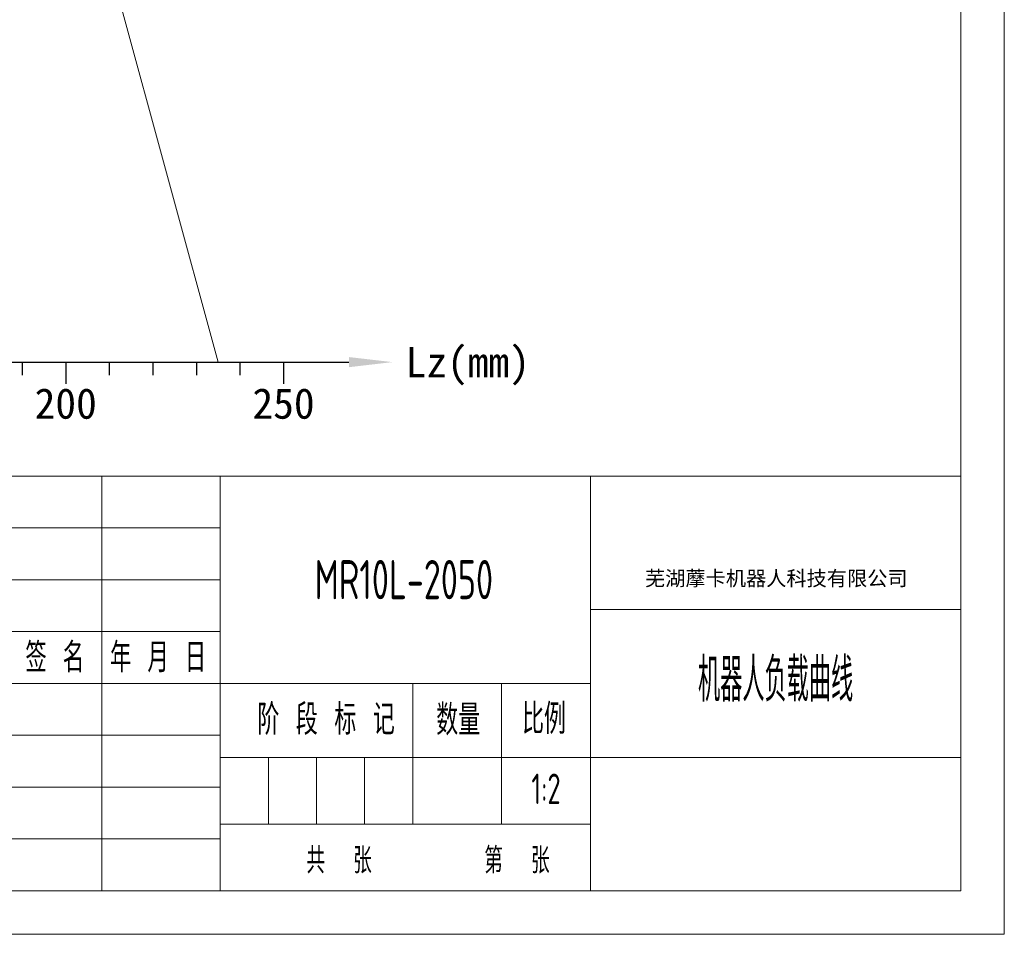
# Model space of a CAD drawing. Header units: millimetres. Extents: x 35469 to 44263, y -24881 to -16268.
# Tile 193 of 231: x 44037 to 44263, y -24881 to -24671. Entities that reach past the tile are written whole.
import ezdxf
from ezdxf.enums import TextEntityAlignment as Align

# ---------------------------------------------------------------- set-up
doc = ezdxf.new("R2010")
doc.units = ezdxf.units.MM
doc.header["$LTSCALE"] = 0.3175
for name, color, linetype, lineweight in [('1轮廓实线层', 7, 'Continuous', 18), ('2细线层', 4, 'Continuous', 13), ('6文字层', 3, 'Continuous', 13), ('7标注层', 4, 'Continuous', 13), ('图框层', 7, 'Continuous', 18)]:
    doc.layers.add(name, color=color, linetype=linetype, lineweight=lineweight)
doc.styles.add('PC_TEXTSTYLE', font='ISOCP.SHX', dxfattribs={"width": 0.707, "bigfont": 'GBCBIG.SHX'})
doc.styles.add('仿宋体', font='txt')
doc.styles.add('标准汉字', font='gbenor.shx', dxfattribs={"bigfont": 'gbcbig.shx'})

# ---------------------------------------------------------------- blocks, each defined once
blk = doc.blocks.new('ZwmFrameMain_3_A4^_^无分区图框^_^landscape')
at = {"layer": '1轮廓实线层'}
for p in [(267, 200), (0, 0)]:
    blk.add_line(p, (267, 0), dxfattribs=at)
at = {"layer": '2细线层'}
for p in [(272, 205), (-25, -5)]:
    blk.add_line(p, (272, -5), dxfattribs=at)
blk = doc.blocks.new('ZwmFrameMain_3_横向标题栏')
at = {"layer": '1轮廓实线层'}
blk.add_line((-153, 47.6), (0, 47.6), dxfattribs=at)
at = {"layer": '2细线层', "color": 6, "linetype": 'Continuous'}
for p, q in [((-98.6, 0), (-98.6, 47.6)), ((-85, 0), (-85, 47.6)), ((-42.5, 0), (-42.5, 47.6)), ((-153, 41.65), (-85, 41.65)), ((-153, 35.7), (-85, 35.7)), ((-42.5, 32.3), (0, 32.3)), ((-153, 29.75), (-85, 29.75)), ((-153, 23.8), (-42.5, 23.8)), ((-62.9, 7.65), (-62.9, 23.8)), ((-52.7, 7.65), (-52.7, 23.8)), ((-153, 17.85), (-85, 17.85)), ((-85, 15.3), (0, 15.3)), ((-79.47, 7.65), (-79.47, 15.3)), ((-73.95, 7.65), (-73.95, 15.3)), ((-68.42, 7.65), (-68.42, 15.3)), ((-153, 11.9), (-85, 11.9)), ((-85, 7.65), (-42.5, 7.65)), ((-153, 5.95), (-85, 5.95))]:
    blk.add_line(p, q, dxfattribs=at)
at = {"layer": '6文字层', "color": 4, "linetype": 'Continuous', "insert": (-21.17, 35.77), "char_height": 1.7, "width": 46.9115, "attachment_point": 5, "style": '仿宋体'}
blk.add_mtext('芜湖藦卡机器人科技有限公司', dxfattribs=at)
at = {"layer": '6文字层', "color": 6, "style": '标准汉字'}
for s, insert, char_height, width, attachment_point in [('更改文件号', (-115.72, 26.77), 3.4, 24.905, 5), ('签 名', (-103.99, 26.77), 3.4, 12.6286, 5), ('年 月 日', (-92.13, 26.77), 3.4, 20.3696, 5), ('阶 段 标 记', (-80.73, 17.89), 3.5, 25.8612, 7), ('数量', (-60.2, 17.85), 3.5, 8.5159, 7), ('比例', (-50.35, 17.98), 3.5, 7.9953, 7), ('共  张        第  张', (-75.11, 1.97), 2.975, 51.7172, 7)]:
    blk.add_mtext(s, dxfattribs=dict(at, insert=insert, char_height=char_height, width=width, attachment_point=attachment_point))
at = {"layer": '6文字层', "color": 4, "style": 'PC_TEXTSTYLE', "flags": 8}
for tag, height, width, p, p2 in [('产品名称或材料标记', 4.5, 0.911854, (-77.25, 33.47), (-50.6, 33.47)), ('图样名称', 5, 2.846512, (-41.5, 21.71), (-1, 21.71)), ('图样代号', 5, 2.86875, (-41.5, 5.64), (-1, 5.64))]:
    blk.add_attdef(tag, text='', height=height, dxfattribs=dict(at, width=width)).set_placement(p, p2, align=Align.FIT)
at = {"layer": '6文字层', "color": 6, "style": 'PC_TEXTSTYLE', "width": 9.241641, "flags": 8}
blk.add_attdef('设计', text='', height=2.12, rotation=359.5768, dxfattribs=at).set_placement((-141.75, 19.99), (-133.89, 19.93), align=Align.FIT)
at = {"layer": '6文字层', "color": 6, "style": 'PC_TEXTSTYLE', "flags": 8}
for tag, height, width, p, p2 in [('审核', 2.12, 2.542374, (-141.61, 14.16), (-134.04, 14.16)), ('重量', 3.5, 1.685865, (-61.9, 10.1), (-53.7, 10.1)), ('比例', 3.5, 1.699352, (-51.7, 9.95), (-43.5, 9.95))]:
    blk.add_attdef(tag, text='', height=height, dxfattribs=dict(at, width=width)).set_placement(p, p2, align=Align.FIT)
blk = doc.blocks.new('标尺')
for p, q in [((42313.54, -36077.68), (42581.54, -36077.68)), ((42506.54, -36077.68), (42506.54, -36080.68)), ((42516.54, -36077.68), (42516.54, -36082.68)), ((42526.54, -36077.68), (42526.54, -36080.68)), ((42536.54, -36077.68), (42536.54, -36080.68)), ((42546.54, -36077.68), (42546.54, -36080.68)), ((42556.54, -36077.68), (42556.54, -36080.68)), ((42566.54, -36077.68), (42566.54, -36082.68))]:
    blk.add_line(p, q)
at = {"layer": '7标注层'}
blk.add_solid([(42581.54, -36078.85), (42581.54, -36076.52), (42591.54, -36077.68)], dxfattribs=at)
at = {"layer": '6文字层'}
blk.add_text('Lz(mm)', height=7, dxfattribs=at).set_placement((42594.54, -36077.68), align=Align.MIDDLE_LEFT)
for s, p in [('200', (42516.54, -36083.68)), ('250', (42566.54, -36083.68))]:
    blk.add_text(s, height=7, dxfattribs=at).set_placement(p, align=Align.TOP_CENTER)

msp = doc.modelspace()

# ---------------------------------------------------------------- linework, layer by layer
at = {"layer": '1轮廓实线层', "lineweight": 20}
msp.add_line((44082.581, -24749.417), (44037.581, -24584.417), dxfattribs=at)

# ---------------------------------------------------------------- block references
msp.add_blockref('标尺', (1531.04, 11328.266))
at = {"layer": '图框层', "xscale": 2, "yscale": 2, "zscale": 2}
msp.add_blockref('ZwmFrameMain_3_A4^_^无分区图框^_^landscape', (43719.038, -24870.793), dxfattribs=at)
at = {"layer": '图框层'}
ref = msp.add_blockref('ZwmFrameMain_3_横向标题栏', (44253.038, -24870.793), dxfattribs=dict(at, xscale=2, yscale=2, zscale=2))
ref.add_attrib('产品名称或材料标记', 'MR10L-2050', dxfattribs={"layer": '6文字层', "color": 4, "height": 9, "style": 'PC_TEXTSTYLE', "width": 0.707}).set_placement((44125.186, -24803.851), align=Align.CENTER)
ref.add_attrib('图样名称', '机器人负载曲线', dxfattribs={"layer": '6文字层', "color": 4, "height": 10, "style": 'PC_TEXTSTYLE', "width": 0.707}).set_placement((44210.538, -24827.37), align=Align.CENTER)
ref.add_attrib('比例', '1:2', dxfattribs={"layer": '6文字层', "color": 6, "height": 7, "style": 'PC_TEXTSTYLE', "width": 0.707}).set_placement((44157.838, -24850.891), align=Align.CENTER)

doc.saveas('drawing.dxf')
